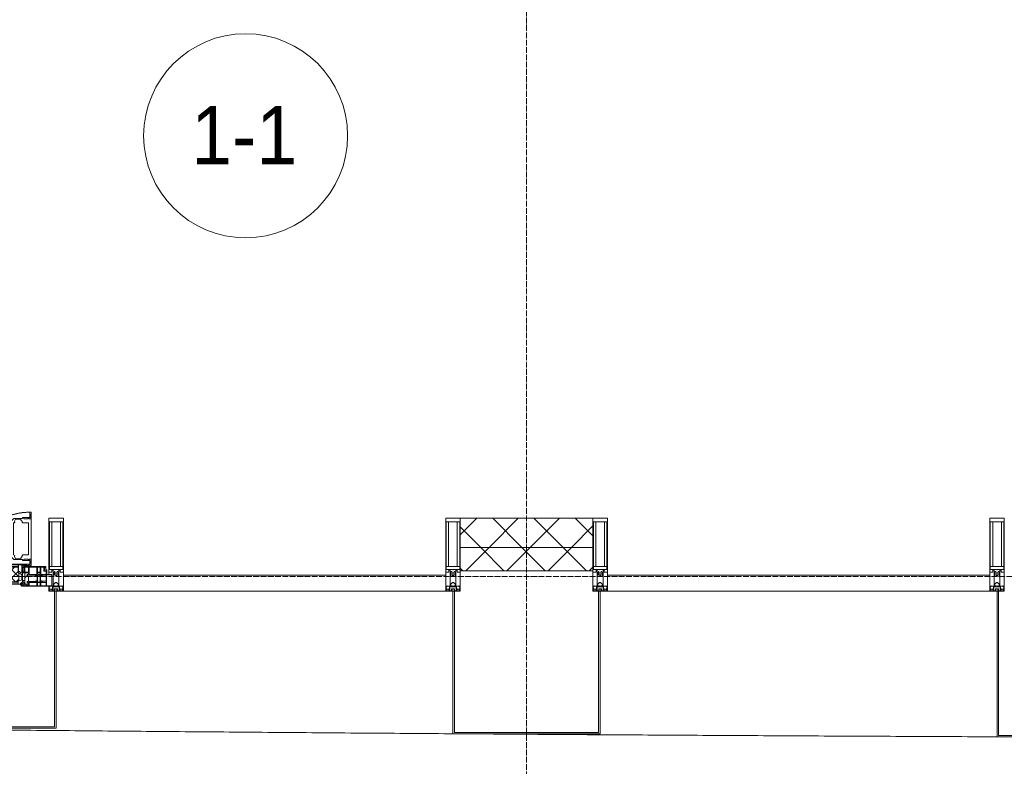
# Model space of a CAD drawing. Header units: millimetres. Extents: x 105790 to 201854, y 7718 to 225473.
# Tile 31 of 50: x 131410 to 134790, y 14749 to 17310. Entities that reach past the tile are written whole.
import ezdxf

# ---------------------------------------------------------------- set-up
doc = ezdxf.new("R2010")
doc.units = ezdxf.units.MM
for name, pattern in [('-D1-02х01', [3, 2, -1]), ('ADSK_Линия сетки', [25, 20, -2.5, 0, -2.5]), ('Линия сетки', [25, 20, -2.5, 0, -2.5])]:
    doc.linetypes.add(name, pattern=pattern)
for name, color, linetype, lineweight in [('Импосты витража', 7, 'Continuous', 18), ('Колонны', 7, 'Continuous', 18), ('Марки помещений', 7, 'Continuous', 20), ('Окна', 7, 'Continuous', 18), ('Оси', 7, 'Continuous', 9), ('Панели витража', 7, 'Continuous', 18), ('Стены разрез', 7, 'Continuous', 40), ('Стены штриховка', 7, 'Continuous', 40), ('Форма', 7, 'Continuous', 18), ('Элементы узлов', 7, 'Continuous', 18)]:
    doc.layers.add(name, color=color, linetype=linetype, lineweight=lineweight)
doc.styles.add('Arial_3', font='arial.ttf', dxfattribs={"width": 0.9, "height": 200})
pattern_1 = [(45, (0, 0), (-70.71068, 70.71068), []), (135, (0, 0), (-70.71068, -70.71068), [])]

# ---------------------------------------------------------------- blocks, each defined once
blk = doc.blocks.new('Rectangular Mullion - 50Wx250H-2623690-МКСС_К4_L23_78_000_')
at = {"layer": 'Элементы узлов', "color": 253, "lineweight": 5, "true_color": 0xaaaaaa}
for p, q in [((-25, 65.2), (-25, 250)), ((-25, 250), (0, 250)), ((-23, 237.3), (0, 237.3)), ((-23, 237.3), (-23, 73.6)), ((-14.9, 84), (-14.9, 237.3)), ((25, 250), (0, 250)), ((23, 237.3), (0, 237.3)), ((14.9, 84), (14.9, 237.3)), ((23, 237.3), (23, 73.6)), ((25, 65.2), (25, 250)), ((0, 84), (-23, 84)), ((-0.5, 73.6), (-23, 73.6)), ((-14, 71.3), (-14, 65.2)), ((-10, 71.3), (-14, 71.3)), ((-10, 53), (-10, 71.3)), ((0, 84), (23, 84)), ((0.5, 73.6), (23, 73.6)), ((10, 71.3), (14, 71.3)), ((10, 53), (10, 71.3)), ((14, 71.3), (14, 65.2)), ((-14, 65.2), (-25, 65.2)), ((-8.7, 53), (-10, 53)), ((-10, 53), (-10, 17)), ((-8.7, 53), (-7, 54.7)), ((-7, 65.2), (-5.9, 67.3)), ((-7, 65.2), (-7, 54.7)), ((-4.1, 67.3), (-5.9, 67.3)), ((-4.1, 67.3), (-2.9, 65.1)), ((-2.9, 65.1), (-2.9, 54.6)), ((-1.3, 53), (-2.9, 54.6)), ((0, 53), (-1.3, 53)), ((0, 53), (1.3, 53)), ((1.3, 53), (2.9, 54.6)), ((4.1, 67.3), (2.9, 65.1)), ((2.9, 65.1), (2.9, 54.6)), ((4.1, 67.3), (5.9, 67.3)), ((7, 65.2), (5.9, 67.3)), ((7, 65.2), (7, 54.7)), ((8.7, 53), (7, 54.7)), ((8.7, 53), (10, 53)), ((10, 53), (10, 17)), ((14, 65.2), (25, 65.2)), ((-23.8, 14.6), (-25, 14.2)), ((-25, 0), (-25, 14.2)), ((-22.3, 17), (-23.8, 17)), ((-23.8, 17), (-23.8, 14.6)), ((-22.5, 10.6), (-23.8, 14.6)), ((-22.5, 10.6), (-23.7, 9.9)), ((-23.7, 1.3), (-23.7, 9.9)), ((-23.7, 1.3), (-11.8, 1.3)), ((-23.2, 10.2), (-22.5, 8)), ((-22.5, 8), (-22.5, 4.5)), ((-21.3, 4.5), (-22.5, 4.5)), ((-22.3, 17), (-22.3, 16)), ((-22.3, 16), (-21.3, 16)), ((-19, 17.6), (-21.3, 16)), ((-21.3, 4.5), (-21.3, 6.5)), ((-21.3, 6.5), (-14.2, 6.5)), ((-18.4, 16.6), (-19, 17.6)), ((-7.4, 16.6), (-18.4, 16.6)), ((-14.2, 6.5), (-14.2, 4.5)), ((-13.2, 4.5), (-14.2, 4.5)), ((-13.2, 4.5), (-12.2, 7.2)), ((-12.7, 7.6), (-11.3, 11.4)), ((-12.7, 7.6), (-11.8, 6.9)), ((-12.2, 9), (-12.2, 14.8)), ((-12.2, 14.8), (0, 14.8)), ((-11.8, 1.3), (-11.8, 6.9)), ((-10.5, 11.2), (-11.3, 11.4)), ((-10.5, 1.5), (-10.5, 11.2)), ((-4.8, 1.5), (-10.5, 1.5)), ((-10, 17), (-7.5, 17)), ((-8.5, 23), (-1.5, 30)), ((-8.5, 18.5), (-8.5, 23)), ((-7.5, 18.5), (-8.5, 18.5)), ((-7.5, 17), (-7.5, 18.5)), ((-7.4, 18), (-7.4, 16.6)), ((-2.6, 18), (-7.4, 18)), ((0, 8), (-4.8, 8)), ((-4.8, 1.5), (-4.8, 8)), ((-2.6, 18), (-2.6, 16.8)), ((-2.6, 16.8), (0, 16.8)), ((-1.5, 30), (0, 30)), ((1.5, 30), (0, 30)), ((2.6, 16.8), (0, 16.8)), ((0, 14.8), (0, 16.8)), ((0, 14.8), (0, 16.8)), ((12.2, 14.8), (0, 14.8)), ((0, 0), (0, 8)), ((0, 8), (4.8, 8)), ((0, 0), (0, 8)), ((8.5, 23), (1.5, 30)), ((2.6, 18), (2.6, 16.8)), ((2.6, 18), (7.4, 18)), ((4.8, 1.5), (4.8, 8)), ((4.8, 1.5), (10.5, 1.5)), ((7.4, 18), (7.4, 16.6)), ((7.4, 16.6), (18.4, 16.6)), ((7.5, 18.5), (8.5, 18.5)), ((7.5, 17), (7.5, 18.5)), ((10, 17), (7.5, 17)), ((8.5, 18.5), (8.5, 23)), ((10.5, 11.2), (11.3, 11.4)), ((10.5, 1.5), (10.5, 11.2)), ((12.7, 7.6), (11.3, 11.4)), ((12.7, 7.6), (11.8, 6.9)), ((11.8, 1.3), (11.8, 6.9)), ((23.7, 1.3), (11.8, 1.3)), ((12.2, 9), (12.2, 14.8)), ((13.2, 4.5), (12.2, 7.2)), ((13.2, 4.5), (14.2, 4.5)), ((21.3, 6.5), (14.2, 6.5)), ((14.2, 6.5), (14.2, 4.5)), ((18.4, 16.6), (19, 17.6)), ((19, 17.6), (21.3, 16)), ((22.3, 16), (21.3, 16)), ((21.3, 4.5), (21.3, 6.5)), ((21.3, 4.5), (22.5, 4.5)), ((22.3, 17), (22.3, 16)), ((22.3, 17), (23.8, 17)), ((22.5, 10.6), (23.8, 14.6)), ((22.5, 10.6), (23.7, 9.9)), ((23.2, 10.2), (22.5, 8)), ((22.5, 8), (22.5, 4.5)), ((23.7, 1.3), (23.7, 9.9)), ((23.8, 17), (23.8, 14.6)), ((23.8, 14.6), (25, 14.2)), ((25, 0), (25, 14.2)), ((-25, 0), (0, 0)), ((25, 0), (0, 0))]:
    blk.add_line(p, q, dxfattribs=at)
for centre, start, end in [((-0.5, 73.1), 360, 90), ((0.5, 73.1), 90, 180)]:
    blk.add_arc(centre, 0.5, start, end, dxfattribs=at)
blk = doc.blocks.new('Rectangular Mullion - R_StandardFrame_50Wx250H-V33-МКСС_К4_L23_78_000_')
at = {"layer": 'Импосты витража', "color": 253, "lineweight": 5, "true_color": 0xaaaaaa}
for p, q in [((-25, -250), (-25, 0)), ((-25, 0), (0, 0)), ((5, 0), (25, 0)), ((25, 0), (25, -250)), ((25, -250), (-25, -250))]:
    blk.add_line(p, q, dxfattribs=at)
blk = doc.blocks.new('System Panel - A_PAN_Glass-7508020-МКСС_К4_L23_78_000_')
at = {"layer": 'Панели витража', "color": 253, "lineweight": 5, "true_color": 0xaaaaaa}
for p, q in [((656.25, 55), (-656.25, 55)), ((-656.25, 55), (-656.25, 0)), ((656.25, 0), (656.25, 55)), ((-656.25, 0), (656.25, 0))]:
    blk.add_line(p, q, dxfattribs=at)
blk = doc.blocks.new('Rectangular Mullion - R_StandardFrame_50Wx250H-7505731-МКСС_К4_L23_78_000_')
at = {"layer": 'Импосты витража', "color": 253, "lineweight": 5, "true_color": 0xaaaaaa}
for p, q in [((-25, -250), (-25, 0)), ((-25, 0), (-5, 0)), ((0, 0), (25, 0)), ((25, 0), (25, -250)), ((25, -250), (-25, -250))]:
    blk.add_line(p, q, dxfattribs=at)
blk = doc.blocks.new('System Panel - A_PAN_Glass-7508972-МКСС_К4_L23_78_000_')
at = {"layer": 'Панели витража', "color": 253, "lineweight": 5, "true_color": 0xaaaaaa}
for p, q in [((656.25, 55), (-656.25, 55)), ((-656.25, 55), (-656.25, 0)), ((656.25, 0), (656.25, 55)), ((-656.25, 0), (656.25, 0))]:
    blk.add_line(p, q, dxfattribs=at)
blk = doc.blocks.new('A_PAN_Створка - 383мм-7508021-МКСС_К4_L23_78_000_')
at = {"layer": 'Панели витража', "lineweight": 5}
h = blk.add_hatch(dxfattribs=at)
h.set_pattern_fill('FP_5', color=256, style=0, pattern_type=2)
h.set_pattern_definition([(45, (-131350, -15350), (-14.1421356, 14.1421356), []), (135, (-131350, -15350), (-14.1421356, -14.1421356), [])])
h.paths.add_polyline_path([(54.5, 31.8), (54.9, 34.1), (57.2, 36.4), (57.2, 60.8), (54.6, 63.4), (53.6, 82.7), (-54.6, 81.8), (-54.6, 63.4), (-57.2, 60.8), (-57.2, 36.4), (-54.9, 34.1), (-54.5, 31.8), (53.6, 31.8)])
at = {"layer": 'Окна', "lineweight": 5}
for p, q in [((95.1, 270.5), (95.1, 252.9)), ((99.6, 270.5), (95.1, 270.5)), ((99.6, 270.5), (99.6, 87.5)), ((39.7, 249), (31.1, 240.4)), ((31.1, 117.6), (31.1, 240.4)), ((70.1, 249), (39.7, 249)), ((45, 244.7), (42.3, 239.8)), ((42.3, 239.8), (43.5, 236.3)), ((45.9, 246.8), (45, 244.7)), ((63.3, 246.8), (45.9, 246.8)), ((64.1, 245), (63.3, 246.8)), ((64.1, 245), (66.7, 241)), ((66.7, 241), (68.6, 239.7)), ((68.6, 239.7), (68.6, 236.4)), ((70.1, 252.9), (70.1, 249)), ((95.1, 252.9), (70.1, 252.9)), ((74.1, 248.4), (74.1, 252.9)), ((89.1, 248.4), (74.1, 248.4)), ((89.1, 252.9), (89.1, 248.4)), ((93.1, 248.4), (93.1, 252.9)), ((97.9, 248.4), (93.1, 248.4)), ((97.9, 262.4), (95.1, 262.4)), ((97.9, 262.4), (97.9, 248.4)), ((41.4, 234.2), (39.1, 233.8)), ((39.1, 179), (39.1, 233.8)), ((41.4, 234.2), (43.5, 236.3)), ((68.6, 236.4), (71.1, 233.9)), ((71.1, 233.9), (89.5, 233.9)), ((89.5, 233.9), (90.6, 232.8)), ((90.6, 125.2), (90.6, 232.8)), ((39.1, 179), (39.1, 124.2)), ((39.7, 109), (31.1, 117.6)), ((41.4, 123.8), (39.1, 124.2)), ((70.1, 109), (39.7, 109)), ((41.4, 123.8), (43.5, 121.7)), ((42.3, 118.2), (43.5, 121.7)), ((45, 113.3), (42.3, 118.2)), ((45.9, 111.2), (45, 113.3)), ((63.3, 111.2), (45.9, 111.2)), ((64.1, 113), (63.3, 111.2)), ((64.1, 113), (66.7, 117)), ((66.7, 117), (68.6, 118.3)), ((68.6, 121.6), (71.1, 124.1)), ((68.6, 118.3), (68.6, 121.6)), ((70.1, 105.1), (70.1, 109)), ((95.1, 105.1), (70.1, 105.1)), ((71.1, 124.1), (89.5, 124.1)), ((74.1, 109.6), (74.1, 105.1)), ((89.1, 109.6), (74.1, 109.6)), ((89.1, 105.1), (89.1, 109.6)), ((89.5, 124.1), (90.6, 125.2)), ((93.1, 109.6), (93.1, 105.1)), ((97.9, 109.6), (93.1, 109.6)), ((95.1, 87.5), (95.1, 105.1)), ((97.9, 95.6), (97.9, 109.6)), ((-153, 73.5), (-150, 73.5)), ((-153, 60), (-153, 73.5)), ((-150, 84), (-78, 84)), ((-150, 73.5), (-150, 84)), ((-91.5, 92), (91.5, 92)), ((-91.5, 87.5), (-91.5, 92)), ((-73.9, 87.5), (-91.5, 87.5)), ((-78, 84), (-78, 23.5)), ((-73.9, 62.5), (-73.9, 87.5)), ((73.9, 87.5), (73.9, 62.5)), ((91.5, 87.5), (73.9, 87.5)), ((78, 84), (150, 84)), ((78, 23.5), (78, 84)), ((91.5, 92), (91.5, 87.5)), ((97.9, 95.6), (95.1, 95.6)), ((99.6, 87.5), (95.1, 87.5)), ((150, 84), (150, 73.5)), ((150, 73.5), (153, 73.5)), ((153, 73.5), (153, 60)), ((-171, 57), (-156, 57)), ((-171, 17), (-171, 57)), ((-70, 62.5), (-73.9, 62.5)), ((-70, 32.1), (-70, 62.5)), ((70, 62.5), (70, 32.1)), ((73.9, 62.5), (70, 62.5)), ((156, 57), (171, 57)), ((171, 57), (171, 17)), ((-67.9, 17), (-171, 17)), ((-78, 23.5), (-67.9, 23.5)), ((-61.4, 23.5), (-70, 32.1)), ((-67.9, 23.5), (-64.6, 26.8)), ((-67.9, 17), (-67.9, 23.5)), ((-61.4, 23.5), (-67.9, 17)), ((-64.6, 26.8), (-61.4, 23.5)), ((61.4, 23.5), (-61.4, 23.5)), ((70, 32.1), (61.4, 23.5)), ((61.4, 23.5), (64.6, 26.8)), ((67.9, 17), (61.4, 23.5)), ((64.6, 26.8), (67.9, 23.5)), ((67.9, 23.5), (67.9, 17)), ((67.9, 23.5), (78, 23.5)), ((171, 17), (67.9, 17))]:
    blk.add_line(p, q, dxfattribs=at)
at = {"layer": 'Окна', "color": 253, "lineweight": 5, "true_color": 0xaaaaaa}
for p, q in [((-152, 20), (-152, 73.5)), ((-150.5, 69.5), (-150.5, 73.5)), ((-145, 69.5), (-150.5, 69.5)), ((-150.5, 33.6), (-150.5, 68)), ((-150.5, 68), (-143.5, 68)), ((-148.5, 82.5), (-132.4, 82.5)), ((-148.5, 81), (-148.5, 82.5)), ((-143.5, 81), (-148.5, 81)), ((-145, 69.5), (-145, 79.5)), ((-143.5, 68), (-143.5, 81)), ((-132.4, 56.6), (-132.4, 82.5)), ((-131, 82.5), (-120.8, 82.5)), ((-131, 82.5), (-131, 64.6)), ((-120.8, 82.5), (-120.8, 64.6)), ((-119.3, 82.5), (-92.5, 82.5)), ((-119.3, 56.6), (-119.3, 82.5)), ((-92.5, 56.6), (-92.5, 82.5)), ((-90.8, 82.5), (-79.5, 82.5)), ((-90.8, 64.6), (-90.8, 82.5)), ((-85, 84), (-85, 87.5)), ((-85, 87.5), (-78, 87.5)), ((-78, 84), (-85, 84)), ((-79.5, 82.5), (-79.5, 80.6)), ((-79.5, 80.6), (-78, 80.6)), ((-78, 87.5), (-78, 84)), ((78, 87.5), (78, 84)), ((85, 87.5), (78, 87.5)), ((78, 84), (85, 84)), ((79.5, 80.6), (78, 80.6)), ((90.8, 82.5), (79.5, 82.5)), ((79.5, 82.5), (79.5, 80.6)), ((85, 84), (85, 87.5)), ((90.8, 64.6), (90.8, 82.5)), ((119.3, 82.5), (92.5, 82.5)), ((92.5, 56.6), (92.5, 82.5)), ((119.3, 56.6), (119.3, 82.5)), ((120.8, 82.5), (120.8, 64.6)), ((131, 82.5), (120.8, 82.5)), ((131, 82.5), (131, 64.6)), ((132.4, 56.6), (132.4, 82.5)), ((148.5, 82.5), (132.4, 82.5)), ((143.5, 81), (148.5, 81)), ((143.5, 68), (143.5, 81)), ((150.5, 68), (143.5, 68)), ((145, 69.5), (145, 79.5)), ((145, 69.5), (150.5, 69.5)), ((148.5, 81), (148.5, 82.5)), ((150.5, 69.5), (150.5, 73.5)), ((150.5, 33.6), (150.5, 68)), ((152, 20), (152, 73.5)), ((-171, 55.5), (-152, 55.5)), ((-150.5, 56.6), (-132.4, 56.6)), ((-136.4, 52.4), (-150.5, 52.4)), ((-137.2, 54.8), (-135.8, 50.8)), ((-132.5, 54.8), (-137.2, 54.8)), ((-137.2, 31), (-135.8, 35)), ((-132.1, 49), (-135.8, 50.8)), ((-132.1, 36.8), (-135.8, 35)), ((-132.5, 53.8), (-133.4, 52)), ((-133.4, 52), (-130.1, 50.4)), ((-133.4, 33.7), (-130.1, 35.3)), ((-132.5, 53.8), (-132.5, 54.8)), ((-132.1, 49), (-132.1, 36.8)), ((-131, 64.6), (-120.8, 64.6)), ((-131, 56.5), (-131, 62.6)), ((-120.8, 62.6), (-131, 62.6)), ((-131, 56.5), (-120.8, 56.5)), ((-131, 55.1), (-131, 52.7)), ((-120.8, 55.1), (-131, 55.1)), ((-129.4, 51.1), (-131, 52.7)), ((-129.4, 34.6), (-131, 33)), ((-130.1, 50.4), (-129.4, 51.1)), ((-130.1, 35.3), (-130.1, 50.4)), ((-130.1, 35.3), (-129.4, 34.6)), ((-122.4, 51.1), (-120.8, 52.7)), ((-121.7, 50.4), (-122.4, 51.1)), ((-121.7, 35.3), (-122.4, 34.6)), ((-122.4, 34.6), (-120.8, 33)), ((-118.4, 52), (-121.7, 50.4)), ((-121.7, 35.3), (-121.7, 50.4)), ((-118.4, 33.7), (-121.7, 35.3)), ((-120.8, 56.5), (-120.8, 62.6)), ((-120.8, 55.1), (-120.8, 52.7)), ((-119.7, 49), (-115.9, 50.8)), ((-119.7, 49), (-119.7, 36.8)), ((-119.7, 36.8), (-115.9, 35)), ((-92.5, 56.6), (-119.3, 56.6)), ((-119.3, 54.8), (-114.6, 54.8)), ((-119.3, 53.8), (-119.3, 54.8)), ((-119.3, 53.8), (-118.4, 52)), ((-114.6, 54.8), (-115.9, 50.8)), ((-114.6, 31), (-115.9, 35)), ((-94.1, 52.5), (-115.3, 52.5)), ((-89.9, 50.9), (-94.1, 52.5)), ((-89.9, 35.1), (-94.1, 33.5)), ((-80.1, 64.6), (-90.8, 64.6)), ((-90.8, 62.7), (-90.8, 56.6)), ((-80.4, 62.7), (-90.8, 62.7)), ((-90.8, 56.6), (-85.9, 56.6)), ((-89.9, 52.2), (-88.6, 53.5)), ((-89.9, 52.2), (-89.9, 50.9)), ((-89.9, 35.1), (-89.9, 50.9)), ((-89.9, 32.5), (-89.9, 35.1)), ((-85.9, 53.5), (-88.6, 53.5)), ((-85.9, 56.6), (-85.9, 53.5)), ((-85.9, 53.5), (-78, 45.6)), ((-70, 33.8), (-83.4, 20.4)), ((-80.4, 61.1), (-80.4, 62.7)), ((-78, 61.1), (-80.4, 61.1)), ((-80.1, 66.1), (-80.1, 64.6)), ((-78, 66.1), (-80.1, 66.1)), ((-78, 66.1), (-78, 61.1)), ((-78, 45.6), (-78, 36.8)), ((-78, 36.8), (-70, 36.8)), ((-70, 36.8), (-70, 33.8)), ((70, 36.8), (70, 33.8)), ((78, 36.8), (70, 36.8)), ((70, 33.8), (83.4, 20.4)), ((78, 66.1), (78, 61.1)), ((78, 66.1), (80.1, 66.1)), ((78, 61.1), (80.4, 61.1)), ((85.9, 53.5), (78, 45.6)), ((78, 45.6), (78, 36.8)), ((80.1, 66.1), (80.1, 64.6)), ((80.1, 64.6), (90.8, 64.6)), ((80.4, 62.7), (90.8, 62.7)), ((80.4, 61.1), (80.4, 62.7)), ((85.9, 56.6), (85.9, 53.5)), ((90.8, 56.6), (85.9, 56.6)), ((85.9, 53.5), (88.6, 53.5)), ((89.9, 52.2), (88.6, 53.5)), ((89.9, 50.9), (94.1, 52.5)), ((89.9, 52.2), (89.9, 50.9)), ((89.9, 35.1), (89.9, 50.9)), ((89.9, 35.1), (94.1, 33.5)), ((89.9, 32.5), (89.9, 35.1)), ((90.8, 62.7), (90.8, 56.6)), ((92.5, 56.6), (119.3, 56.6)), ((94.1, 52.5), (115.3, 52.5)), ((114.6, 54.8), (115.9, 50.8)), ((119.3, 54.8), (114.6, 54.8)), ((114.6, 31), (115.9, 35)), ((119.7, 49), (115.9, 50.8)), ((119.7, 36.8), (115.9, 35)), ((119.3, 53.8), (118.4, 52)), ((118.4, 52), (121.7, 50.4)), ((118.4, 33.7), (121.7, 35.3)), ((119.3, 53.8), (119.3, 54.8)), ((119.7, 49), (119.7, 36.8)), ((131, 64.6), (120.8, 64.6)), ((120.8, 56.5), (120.8, 62.6)), ((120.8, 62.6), (131, 62.6)), ((131, 56.5), (120.8, 56.5)), ((120.8, 55.1), (120.8, 52.7)), ((120.8, 55.1), (131, 55.1)), ((122.4, 51.1), (120.8, 52.7)), ((122.4, 34.6), (120.8, 33)), ((121.7, 50.4), (122.4, 51.1)), ((121.7, 35.3), (121.7, 50.4)), ((121.7, 35.3), (122.4, 34.6)), ((129.4, 51.1), (131, 52.7)), ((130.1, 50.4), (129.4, 51.1)), ((130.1, 35.3), (129.4, 34.6)), ((129.4, 34.6), (131, 33)), ((133.4, 52), (130.1, 50.4)), ((130.1, 35.3), (130.1, 50.4)), ((133.4, 33.7), (130.1, 35.3)), ((131, 56.5), (131, 62.6)), ((131, 55.1), (131, 52.7)), ((132.1, 49), (135.8, 50.8)), ((132.1, 49), (132.1, 36.8)), ((132.1, 36.8), (135.8, 35)), ((150.5, 56.6), (132.4, 56.6)), ((132.5, 54.8), (137.2, 54.8)), ((132.5, 53.8), (132.5, 54.8)), ((132.5, 53.8), (133.4, 52)), ((137.2, 54.8), (135.8, 50.8)), ((137.2, 31), (135.8, 35)), ((136.4, 52.4), (150.5, 52.4)), ((171, 55.5), (152, 55.5)), ((-171, 18.5), (-153.5, 18.5)), ((-153.5, 18.5), (-152, 20)), ((-136.3, 33.6), (-150.5, 33.6)), ((-150.5, 29.4), (-132.4, 29.4)), ((-150.5, 17), (-150.5, 29.4)), ((-132.4, 18.6), (-150.5, 18.6)), ((-132.5, 31), (-137.2, 31)), ((-132.5, 31.9), (-133.4, 33.7)), ((-132.5, 31.9), (-132.5, 31)), ((-132.4, 29.4), (-132.4, 18.6)), ((-131, 30.9), (-131, 33)), ((-120.8, 30.9), (-131, 30.9)), ((-131, 29.5), (-120.8, 29.5)), ((-131, 18.2), (-131, 29.5)), ((-120.8, 18.2), (-131, 18.2)), ((-120.8, 30.9), (-120.8, 33)), ((-120.8, 18.2), (-120.8, 29.5)), ((-119.3, 31.9), (-118.4, 33.7)), ((-119.3, 31.9), (-119.3, 31)), ((-119.3, 31), (-114.6, 31)), ((-92.5, 29.4), (-119.3, 29.4)), ((-119.3, 29.4), (-119.3, 18.6)), ((-119.3, 18.6), (-92.5, 18.6)), ((-94.1, 33.5), (-115.4, 33.5)), ((-92.5, 18.6), (-92.5, 29.4)), ((-90.8, 18.5), (-90.8, 29.4)), ((-90.8, 29.4), (-85.9, 29.4)), ((-87.3, 18.5), (-90.8, 18.5)), ((-85.9, 32.5), (-89.9, 32.5)), ((-87.3, 21.9), (-85.9, 21.9)), ((-87.3, 20.4), (-87.3, 21.9)), ((-87.3, 20.4), (-87.3, 18.5)), ((-84.8, 20.4), (-87.3, 20.4)), ((-85.9, 29.4), (-85.9, 32.5)), ((-85.9, 21.9), (-85.9, 29.4)), ((-85.9, 18.2), (-85.9, 20.4)), ((-75.9, 18.2), (-85.9, 18.2)), ((-83.4, 20.4), (-84.8, 20.4)), ((-75.9, 23.5), (-73, 23.5)), ((-75.9, 21.5), (-75.9, 23.5)), ((-75.9, 21.5), (-75.9, 18.2)), ((-74.9, 21.5), (-75.9, 21.5)), ((-74.9, 17.9), (-74.9, 21.5)), ((-68.9, 17.9), (-74.9, 17.9)), ((-67.2, 29.3), (-73, 23.5)), ((-68.9, 21.5), (-68.9, 17.9)), ((-67.9, 21.5), (-68.9, 21.5)), ((-67.9, 23.5), (-64.6, 26.8)), ((-67.9, 21.5), (-67.9, 23.5)), ((-64.6, 26.8), (-67.2, 29.3)), ((64.6, 26.8), (67.2, 29.3)), ((67.9, 23.5), (64.6, 26.8)), ((67.2, 29.3), (73, 23.5)), ((67.9, 21.5), (67.9, 23.5)), ((67.9, 21.5), (68.9, 21.5)), ((68.9, 21.5), (68.9, 17.9)), ((68.9, 17.9), (74.9, 17.9)), ((75.9, 23.5), (73, 23.5)), ((74.9, 21.5), (75.9, 21.5)), ((74.9, 17.9), (74.9, 21.5)), ((75.9, 21.5), (75.9, 23.5)), ((75.9, 21.5), (75.9, 18.2)), ((75.9, 18.2), (85.9, 18.2)), ((83.4, 20.4), (84.8, 20.4)), ((84.8, 20.4), (87.3, 20.4)), ((85.9, 32.5), (89.9, 32.5)), ((85.9, 29.4), (85.9, 32.5)), ((85.9, 21.9), (85.9, 29.4)), ((90.8, 29.4), (85.9, 29.4)), ((87.3, 21.9), (85.9, 21.9)), ((85.9, 18.2), (85.9, 20.4)), ((87.3, 20.4), (87.3, 21.9)), ((87.3, 20.4), (87.3, 18.5)), ((87.3, 18.5), (90.8, 18.5)), ((90.8, 18.5), (90.8, 29.4)), ((92.5, 18.6), (92.5, 29.4)), ((92.5, 29.4), (119.3, 29.4)), ((119.3, 18.6), (92.5, 18.6)), ((94.1, 33.5), (115.4, 33.5)), ((119.3, 31), (114.6, 31)), ((119.3, 31.9), (118.4, 33.7)), ((119.3, 31.9), (119.3, 31)), ((119.3, 29.4), (119.3, 18.6)), ((120.8, 30.9), (120.8, 33)), ((120.8, 30.9), (131, 30.9)), ((120.8, 18.2), (120.8, 29.5)), ((131, 29.5), (120.8, 29.5)), ((120.8, 18.2), (131, 18.2)), ((131, 30.9), (131, 33)), ((131, 18.2), (131, 29.5)), ((150.5, 29.4), (132.4, 29.4)), ((132.4, 29.4), (132.4, 18.6)), ((132.4, 18.6), (150.5, 18.6)), ((132.5, 31.9), (133.4, 33.7)), ((132.5, 31.9), (132.5, 31)), ((132.5, 31), (137.2, 31)), ((136.3, 33.6), (150.5, 33.6)), ((150.5, 17), (150.5, 29.4)), ((153.5, 18.5), (152, 20)), ((171, 18.5), (153.5, 18.5))]:
    blk.add_line(p, q, dxfattribs=at)
at = {"layer": 'Окна', "linetype": '-D1-02х01', "lineweight": 5}
blk.add_arc((91.4, 87.5), 183, 88.8555, 178.5909, dxfattribs=at)
at = {"layer": 'Окна', "lineweight": 5}
for centre, start, end in [((-156, 60), 270, 360), ((156, 60), 180, 270)]:
    blk.add_arc(centre, 3, start, end, dxfattribs=at)
at = {"layer": 'Элементы узлов', "color": 253, "lineweight": 5, "true_color": 0xaaaaaa}
for p, q in [((-91.5, 92), (-91.5, 87.5)), ((-91.5, 92), (91.5, 92)), ((-91.5, 87.5), (-73.9, 87.5)), ((-83.4, 90.3), (-69.4, 90.3)), ((-83.4, 90.3), (-83.4, 87.5)), ((-73.9, 87.5), (-73.9, 62.5)), ((-69.4, 85.5), (-73.9, 85.5)), ((-73.9, 81.5), (-69.4, 81.5)), ((-69.4, 90.3), (-69.4, 85.5)), ((-69.4, 81.5), (-69.4, 66.5)), ((-67.9, 89.3), (-66.9, 90.3)), ((-67.9, 62.5), (-67.9, 89.3)), ((-66.9, 90.3), (-57.4, 90.3)), ((-60.1, 67.7), (-61.7, 64.9)), ((-56.4, 67.7), (-60.1, 67.7)), ((-57.4, 90.3), (-56.4, 89.4)), ((-56.4, 89.4), (-56.4, 67.7)), ((-53.9, 90.3), (-54.9, 89.3)), ((-54.9, 89.3), (-54.9, 85.6)), ((-54.9, 85.6), (-53.9, 84.6)), ((-54.9, 81.9), (-53.8, 83)), ((-54.9, 63.5), (-54.9, 81.9)), ((-53.6, 82.7), (-54.6, 81.8)), ((-54.6, 81.8), (-54.6, 63.4)), ((53.9, 90.3), (-53.9, 90.3)), ((-53.9, 84.6), (53.9, 84.6)), ((53.8, 83), (-53.8, 83)), ((53.6, 82.7), (-53.6, 82.7)), ((54.6, 81.8), (53.6, 82.7)), ((54.9, 81.9), (53.8, 83)), ((53.9, 90.3), (54.9, 89.3)), ((54.9, 85.6), (53.9, 84.6)), ((54.6, 63.4), (54.6, 81.8)), ((54.9, 89.3), (54.9, 85.6)), ((54.9, 63.5), (54.9, 81.9)), ((57.4, 90.3), (56.4, 89.4)), ((56.4, 89.4), (56.4, 67.7)), ((56.4, 67.7), (60.1, 67.7)), ((66.9, 90.3), (57.4, 90.3)), ((60.1, 67.7), (61.7, 64.9)), ((67.9, 89.3), (66.9, 90.3)), ((67.9, 62.5), (67.9, 89.3)), ((69.4, 90.3), (69.4, 85.5)), ((83.4, 90.3), (69.4, 90.3)), ((69.4, 85.5), (73.9, 85.5)), ((69.4, 81.5), (69.4, 66.5)), ((73.9, 81.5), (69.4, 81.5)), ((91.5, 87.5), (73.9, 87.5)), ((73.9, 87.5), (73.9, 62.5)), ((83.4, 90.3), (83.4, 87.5)), ((91.5, 92), (91.5, 87.5)), ((-69.4, 66.5), (-73.9, 66.5)), ((-73.9, 62.5), (-70, 62.5)), ((-70, 62.5), (-70, 32.1)), ((-61.7, 62.5), (-67.9, 62.5)), ((-66, 56.5), (-67.8, 55.7)), ((-67.8, 55.7), (-67.8, 38.3)), ((-67.8, 38.3), (-65.7, 37.4)), ((-66, 56.5), (-62, 59.1)), ((-65.7, 37.4), (-60.8, 34.7)), ((-62, 59.1), (-60.7, 61)), ((-61.7, 64.9), (-61.7, 62.5)), ((-60.8, 34.7), (-57.3, 35.9)), ((-60.7, 61), (-57.4, 61)), ((-57.4, 61), (-54.9, 63.5)), ((-55.2, 33.8), (-57.3, 35.9)), ((-54.6, 63.4), (-57.2, 60.8)), ((-57.2, 60.8), (-57.2, 36.4)), ((-57.2, 36.4), (-54.9, 34.1)), ((-54.9, 34.1), (-54.5, 31.8)), ((54.5, 31.8), (54.9, 34.1)), ((57.2, 60.8), (54.6, 63.4)), ((57.4, 61), (54.9, 63.5)), ((54.9, 34.1), (57.2, 36.4)), ((55.2, 33.8), (57.3, 35.9)), ((57.2, 36.4), (57.2, 60.8)), ((60.8, 34.7), (57.3, 35.9)), ((60.7, 61), (57.4, 61)), ((62, 59.1), (60.7, 61)), ((65.7, 37.4), (60.8, 34.7)), ((61.7, 64.9), (61.7, 62.5)), ((61.7, 62.5), (67.9, 62.5)), ((66, 56.5), (62, 59.1)), ((67.8, 38.3), (65.7, 37.4)), ((66, 56.5), (67.8, 55.7)), ((67.8, 55.7), (67.8, 38.3)), ((69.4, 66.5), (73.9, 66.5)), ((70, 62.5), (70, 32.1)), ((73.9, 62.5), (70, 62.5)), ((-70, 32.1), (-61.4, 23.5)), ((61.4, 23.5), (-61.4, 23.5)), ((-55.2, 33.8), (-54.8, 31.5)), ((-53.9, 30.5), (-54.9, 29.5)), ((-54.9, 29.5), (-54.9, 25.8)), ((-54.9, 25.8), (-53.9, 24.8)), ((0, 31.5), (-54.8, 31.5)), ((-54.5, 31.8), (54.5, 31.8)), ((53.9, 30.5), (-53.9, 30.5)), ((-53.9, 24.8), (53.9, 24.8)), ((0, 31.5), (54.8, 31.5)), ((53.9, 30.5), (54.9, 29.5)), ((54.9, 25.8), (53.9, 24.8)), ((55.2, 33.8), (54.8, 31.5)), ((54.9, 29.5), (54.9, 25.8)), ((70, 32.1), (61.4, 23.5))]:
    blk.add_line(p, q, dxfattribs=at)
blk = doc.blocks.new('Rectangular Mullion - R_StandardFrame_50Wx250H-V35-МКСС_К4_L23_78_000_')
at = {"layer": 'Импосты витража', "color": 253, "lineweight": 5, "true_color": 0xaaaaaa}
for p, q in [((-25, -17), (-25, 0)), ((-25, 0), (-5, 0)), ((0, 0), (25, 0)), ((25, 0), (25, -250)), ((-25, -250), (-25, -57)), ((25, -250), (-25, -250))]:
    blk.add_line(p, q, dxfattribs=at)
blk = doc.blocks.new('A_SLK_PAN_Type1 - Прямой тип панели-6537837-МКСС_К4_L23_78_000_')
at = {"layer": 'Колонны', "lineweight": 5}
for p, q in [((-252.5, 490), (252.5, 490)), ((-252.5, 0), (-252.5, 490)), ((-247.5, 485), (-247.5, 0)), ((247.5, 485), (-247.5, 485)), ((247.5, 0), (247.5, 485)), ((252.5, 490), (252.5, 0)), ((-247.5, 0), (-252.5, 0)), ((252.5, 0), (247.5, 0))]:
    blk.add_line(p, q, dxfattribs=at)
blk = doc.blocks.new('A_SLK_PAN_Type1 - Прямой тип панели-6537838-МКСС_К4_L23_78_000_')
at = {"layer": 'Колонны', "lineweight": 5}
for p, q in [((-185, 500), (185, 500)), ((-185, 0), (-185, 500)), ((-180, 495), (-180, 0)), ((180, 495), (-180, 495)), ((180, 0), (180, 495)), ((185, 500), (185, 0)), ((-180, 0), (-185, 0)), ((185, 0), (180, 0))]:
    blk.add_line(p, q, dxfattribs=at)
blk = doc.blocks.new('A_SLK_PAN_Type1 - Прямой тип панели Ф-1_1-7503564-МКСС_К4_L23_78_000_')
at = {"layer": 'Колонны', "lineweight": 5}
for p, q in [((-185, 470), (185, 470)), ((-185, 0), (-185, 470)), ((-180, 465), (-180, 0)), ((180, 465), (-180, 465)), ((180, 0), (180, 465)), ((185, 470), (185, 0)), ((-180, 0), (-185, 0)), ((185, 0), (180, 0))]:
    blk.add_line(p, q, dxfattribs=at)
blk = doc.blocks.new('135_SLK_K4_AR_FCD_rvt-1-МКСС_К4_L23_78_000_')
at = {"layer": 'Стены разрез', "lineweight": 5, "true_color": 0xaaaaaa}
h = blk.add_hatch(dxfattribs=at)
h.set_pattern_fill('FP_4', color=253, style=0, pattern_type=2)
h.set_pattern_definition(pattern_1)
h.paths.add_polyline_path([(133377.5, 15500), (133377.5, 15600), (132922.5, 15600), (132922.5, 15500)])
h = blk.add_hatch(dxfattribs=at)
h.set_pattern_fill('FP_4', color=253, style=0, pattern_type=2)
h.set_pattern_definition(pattern_1)
h.paths.add_polyline_path([(133377.5, 15420), (133377.5, 15500), (132922.5, 15500), (132922.5, 15420)])
at = {"layer": 'Стены разрез', "color": 253, "lineweight": 9, "true_color": 0xaaaaaa}
for p, q in [((133377.5, 15600), (132922.5, 15600)), ((132922.5, 15600), (132922.5, 15420)), ((133377.5, 15420), (133377.5, 15600)), ((132922.5, 15420), (133377.5, 15420))]:
    blk.add_line(p, q, dxfattribs=at)
at = {"layer": 'Стены штриховка', "color": 253, "lineweight": 9, "true_color": 0xaaaaaa}
blk.add_line((133377.5, 15500), (132922.5, 15500), dxfattribs=at)
at = {"layer": 'Форма', "color": 253, "lineweight": 9, "true_color": 0xaaaaaa}
for points, knots in [([(129794.2, 14889.9), (129809.9, 14889.7), (129926.5, 14888.3), (130143.8, 14885.9), (130395.8, 14883.1), (130597.5, 14881), (130748.9, 14879.4), (130900.3, 14877.8), (131102, 14875.8), (131353.9, 14873.4), (131606, 14871.1), (131807.7, 14869.3), (132009.6, 14867.6), (132261.8, 14865.5), (132564.1, 14863.1), (132776, 14861.6), (132887.1, 14860.8), (132897.3, 14860.7)], [-0.2756663, -0.2756663, -0.2756663, -0.2756663, -0.2738095, -0.2619048, -0.25, -0.2440476, -0.2380952, -0.2321429, -0.2261905, -0.2142857, -0.202381, -0.1964286, -0.1904762, -0.1785714, -0.1666667, -0.1547619, -0.1535516, -0.1535516, -0.1535516, -0.1535516]), ([(133014.7, 14859.9), (133015.8, 14859.9), (133067.3, 14859.5), (133169.3, 14858.8), (133320.7, 14857.8), (133522.4, 14856.6), (133774.3, 14855.1), (134026.3, 14853.7), (134228.1, 14852.7), (134379.5, 14852), (134531, 14851.3), (134659.5, 14850.7), (134737.5, 14850.4), (134765.1, 14850.3)], [-0.14893551, -0.14893551, -0.14893551, -0.14893551, -0.14880952, -0.14285714, -0.13690476, -0.13095238, -0.11904762, -0.10714286, -0.10119048, -0.0952381, -0.08928571, -0.08333333, -0.08007093, -0.08007093, -0.08007093, -0.08007093])]:
    blk.add_open_spline(points, degree=3, knots=knots, dxfattribs=at)
at = {"layer": 'Импосты витража', "color": 253, "lineweight": 5, "true_color": 0xaaaaaa}
for p in [(131535, 15350), (132897.5, 15350), (133402.5, 15350), (134765, 15350)]:
    blk.add_blockref('Rectangular Mullion - 50Wx250H-2623690-МКСС_К4_L23_78_000_', p, dxfattribs=at)
at = {"layer": 'Импосты витража', "color": 253, "lineweight": 5, "true_color": 0xaaaaaa, "extrusion": (0, 0, -1), "rotation": 180}
for name, p in [('Rectangular Mullion - R_StandardFrame_50Wx250H-V35-МКСС_К4_L23_78_000_', (-131535, 15350)), ('Rectangular Mullion - R_StandardFrame_50Wx250H-V33-МКСС_К4_L23_78_000_', (-132897.5, 15350)), ('Rectangular Mullion - R_StandardFrame_50Wx250H-7505731-МКСС_К4_L23_78_000_', (-133402.5, 15350)), ('Rectangular Mullion - R_StandardFrame_50Wx250H-V33-МКСС_К4_L23_78_000_', (-134765, 15350))]:
    blk.add_blockref(name, p, dxfattribs=at)
at = {"layer": 'Колонны', "color": 253, "lineweight": 5, "true_color": 0xaaaaaa, "rotation": 180}
for name, p in [('A_SLK_PAN_Type1 - Прямой тип панели Ф-1_1-7503564-МКСС_К4_L23_78_000_', (131350, 15350)), ('A_SLK_PAN_Type1 - Прямой тип панели-6537837-МКСС_К4_L23_78_000_', (133150, 15350)), ('A_SLK_PAN_Type1 - Прямой тип панели-6537838-МКСС_К4_L23_78_000_', (134950, 15350))]:
    blk.add_blockref(name, p, dxfattribs=at)
at = {"layer": 'Панели витража', "color": 253, "lineweight": 5, "true_color": 0xaaaaaa}
for name, p in [('A_PAN_Створка - 383мм-7508021-МКСС_К4_L23_78_000_', (131350, 15350)), ('System Panel - A_PAN_Glass-7508972-МКСС_К4_L23_78_000_', (132216.3, 15350)), ('System Panel - A_PAN_Glass-7508020-МКСС_К4_L23_78_000_', (134083.8, 15350))]:
    blk.add_blockref(name, p, dxfattribs=at)
blk = doc.blocks.new('050_Марка_Помещение - Номер-620969-МКСС_К4_L23_78_000_')
at = {"layer": 'Марки помещений'}
blk.add_circle((0, 0), 3.5, dxfattribs=at)

msp = doc.modelspace()

# ---------------------------------------------------------------- linework, layer by layer
at = {"layer": 'Оси', "linetype": 'Линия сетки'}
msp.add_line((133150, 12025.7), (133150, 33100), dxfattribs=at)
at = {"layer": 'Оси', "linetype": 'ADSK_Линия сетки'}
msp.add_line((136800, 15400), (106608.1, 15400), dxfattribs=at)

# ---------------------------------------------------------------- block references
at = {"lineweight": 5}
msp.add_blockref('135_SLK_K4_AR_FCD_rvt-1-МКСС_К4_L23_78_000_', (0, 0), dxfattribs=at)
at = {"layer": 'Марки помещений', "xscale": 99.99999999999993, "yscale": 99.99999999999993, "zscale": 99.99999999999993}
msp.add_blockref('050_Марка_Помещение - Номер-620969-МКСС_К4_L23_78_000_', (132185.7, 16912), dxfattribs=at)

# ---------------------------------------------------------------- texts
at = {"layer": 'Марки помещений', "lineweight": 9, "insert": (131999.1, 17013.7), "char_height": 200, "width": 447.342, "attachment_point": 1, "style": 'Arial_3'}
msp.add_mtext('1-1', dxfattribs=at)

doc.saveas('drawing.dxf')
